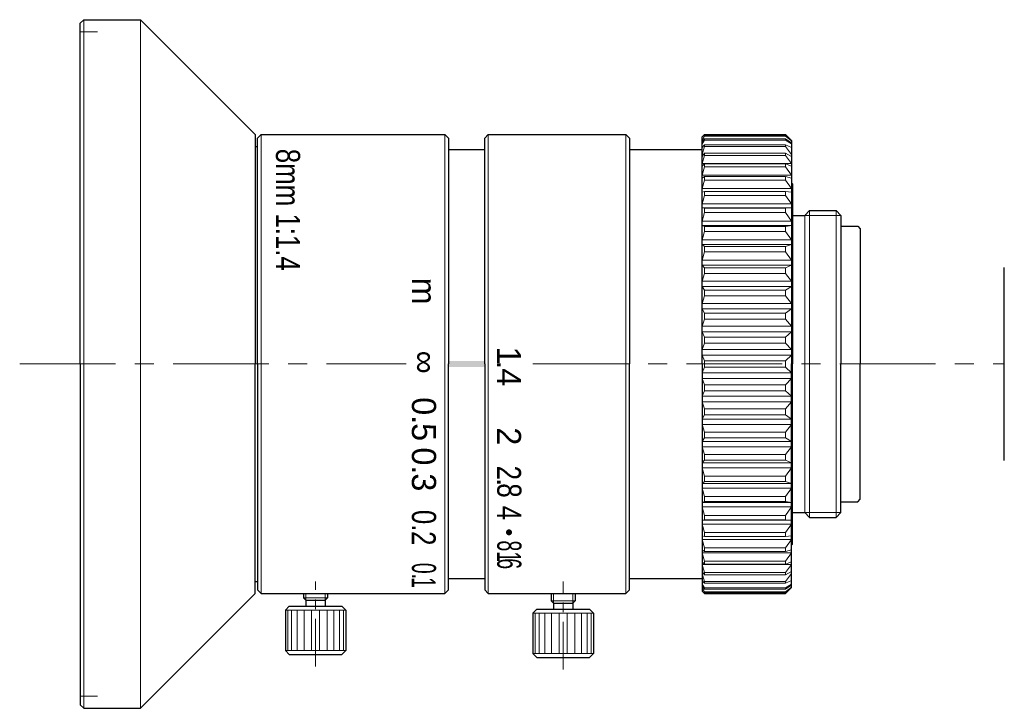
# Model space of a CAD drawing. Header units: millimetres. Extents: x 12.7 to 94.2, y 21.5 to 78.5.
import ezdxf

# ---------------------------------------------------------------- set-up
doc = ezdxf.new("R2010")
doc.units = ezdxf.units.MM
doc.header["$LTSCALE"] = 0.25
doc.linetypes.add('CENTER', pattern=[50.8, 31.75, -6.35, 6.35, -6.35])
doc.layers.add('00_補助線', color=252, linetype='Continuous', lineweight=0, plot=False)
for name, color, linetype, lineweight in [('01_外形線', 7, 'Continuous', 30), ('02_ﾈｼﾞ（断面）・遮光線仕切り', 7, 'Continuous', 20), ('03_寸法・文字', 50, 'Continuous', 20), ('03_ﾈｼﾞ・ﾛｰﾚｯﾄ・遮光線', 7, 'Continuous', 9), ('04_中心線', 1, 'CENTER', 20), ('06_面取線', 7, 'Continuous', 9), ('画層1', 7, 'Continuous', 30)]:
    doc.layers.add(name, color=color, linetype=linetype, lineweight=lineweight)
doc.styles.add('VS Standard', font='txt', dxfattribs={"height": 3})

msp = doc.modelspace()

# ---------------------------------------------------------------- hatches: boundary and pattern name
at = {"layer": '01_外形線'}
h = msp.add_hatch(color=256, dxfattribs=at)
h.dxf.hatch_style = 1
h.paths.add_polyline_path([(48.202, 50.25), (48.202, 50.3), (48.202, 50), (48.202, 49.75), (51.202, 49.75), (51.202, 50), (51.202, 50.25)])
at = {"layer": '03_寸法・文字'}
msp.add_hatch(color=256, dxfattribs=at).paths.add_polyline_path([(53.218, 35.816), (53.268, 35.821), (53.316, 35.836), (53.36, 35.86), (53.398, 35.892), (53.429, 35.931), (53.451, 35.975), (53.465, 36.024), (53.468, 36.073), (53.462, 36.123), (53.446, 36.17), (53.421, 36.213), (53.387, 36.25), (53.347, 36.28), (53.302, 36.302), (53.254, 36.314), (53.218, 36.316), (53.169, 36.311), (53.121, 36.296), (53.077, 36.272), (53.039, 36.24), (53.008, 36.201), (52.985, 36.157), (52.972, 36.109), (52.968, 36.059), (52.975, 36.009), (52.991, 35.962), (53.016, 35.919), (53.05, 35.882), (53.09, 35.852), (53.135, 35.831), (53.183, 35.819)])

# ---------------------------------------------------------------- linework, layer by layer
at = {"layer": '00_補助線'}
for p, q in [((17.702, 77.5), (19.158, 77.5)), ((17.702, 22.5), (19.158, 22.5))]:
    msp.add_line(p, q, dxfattribs=at)
at = {"layer": '01_外形線'}
for p, q in [((17.702, 78.2), (18.002, 78.5)), ((18.002, 78.5), (22.702, 78.5)), ((22.702, 78.5), (32.202, 69)), ((17.702, 50), (17.702, 78.2)), ((32.202, 69), (32.202, 50)), ((32.402, 68.7), (32.702, 69)), ((32.402, 50), (32.402, 68.7)), ((32.702, 69), (47.902, 69)), ((47.902, 69), (48.202, 68.7)), ((48.202, 68.7), (48.202, 50)), ((51.202, 68.7), (51.502, 69)), ((51.202, 50), (51.202, 68.7)), ((51.502, 69), (62.902, 69)), ((62.902, 69), (63.202, 68.7)), ((63.202, 68.7), (63.202, 50)), ((69.202, 68.8), (69.402, 69)), ((69.202, 50), (69.202, 68.8)), ((69.402, 69), (76.102, 69)), ((76.102, 69), (76.602, 68.5)), ((76.602, 68.5), (76.602, 50)), ((32.202, 68), (32.402, 68)), ((63.202, 67.75), (69.202, 67.75)), ((76.602, 65), (76.702, 64.9)), ((76.702, 64.9), (76.702, 50)), ((76.702, 62.303), (77.702, 62.303)), ((77.702, 62.303), (78.099, 62.7)), ((78.099, 62.7), (80.305, 62.7)), ((80.305, 62.7), (80.702, 62.303)), ((80.702, 62.303), (80.702, 50)), ((80.702, 61.4), (82.098, 61.4)), ((82.098, 61.4), (82.298, 61.2)), ((82.298, 61.2), (82.298, 50)), ((94.228, 42), (94.228, 58)), ((17.702, 50), (17.702, 21.8)), ((32.202, 31), (32.202, 50)), ((32.402, 50), (32.402, 31.3)), ((48.202, 31.3), (48.202, 50)), ((51.202, 50), (51.202, 31.3)), ((63.202, 31.3), (63.202, 50)), ((69.202, 50), (69.202, 31.2)), ((76.602, 31.5), (76.602, 50)), ((76.702, 35.1), (76.702, 50)), ((80.702, 37.697), (80.702, 50)), ((82.298, 38.8), (82.298, 50)), ((80.702, 38.6), (82.098, 38.6)), ((82.098, 38.6), (82.298, 38.8)), ((76.702, 37.697), (77.702, 37.697)), ((77.702, 37.697), (78.099, 37.3)), ((80.305, 37.3), (80.702, 37.697)), ((78.099, 37.3), (80.305, 37.3)), ((76.602, 35), (76.702, 35.1)), ((32.202, 32), (32.402, 32)), ((63.202, 32.25), (69.202, 32.25)), ((22.702, 21.5), (32.202, 31)), ((32.402, 31.3), (32.702, 31)), ((32.702, 31), (47.902, 31)), ((36.202, 31), (36.202, 30.65)), ((38.202, 31), (38.202, 30.65)), ((47.902, 31), (48.202, 31.3)), ((51.202, 31.3), (51.502, 31)), ((51.502, 31), (62.902, 31)), ((56.702, 31), (56.702, 30.4)), ((58.702, 31), (58.702, 30.4)), ((62.902, 31), (63.202, 31.3)), ((69.202, 31.2), (69.402, 31)), ((69.402, 31), (76.102, 31)), ((76.102, 31), (76.602, 31.5)), ((36.402, 30.45), (36.202, 30.65)), ((36.402, 30.45), (36.402, 29.95)), ((36.402, 30.45), (38.002, 30.45)), ((38.202, 30.65), (38.002, 30.45)), ((38.002, 30.45), (38.002, 29.95)), ((56.902, 30.2), (56.702, 30.4)), ((56.902, 30.2), (56.902, 29.7)), ((56.902, 30.2), (58.502, 30.2)), ((58.702, 30.4), (58.502, 30.2)), ((58.502, 30.2), (58.502, 29.7)), ((35.027, 29.95), (34.702, 29.625)), ((34.702, 29.625), (34.702, 26.275)), ((35.027, 29.95), (39.377, 29.95)), ((39.377, 29.95), (39.702, 29.625)), ((39.702, 29.625), (39.702, 26.275)), ((55.527, 29.7), (55.202, 29.375)), ((55.202, 29.375), (55.202, 26.025)), ((55.527, 29.7), (59.877, 29.7)), ((59.877, 29.7), (60.202, 29.375)), ((60.202, 29.375), (60.202, 26.025)), ((35.027, 25.95), (34.702, 26.275)), ((39.377, 25.95), (39.702, 26.275)), ((35.027, 25.95), (39.377, 25.95)), ((55.527, 25.7), (55.202, 26.025)), ((55.527, 25.7), (59.877, 25.7)), ((59.877, 25.7), (60.202, 26.025)), ((17.702, 21.8), (18.002, 21.5)), ((18.002, 21.5), (22.702, 21.5))]:
    msp.add_line(p, q, dxfattribs=at)
at = {"layer": '02_ﾈｼﾞ（断面）・遮光線仕切り'}
for p, q in [((77.702, 62.303), (77.702, 50)), ((77.702, 62.303), (80.702, 62.303)), ((77.702, 37.697), (77.702, 50)), ((77.702, 37.697), (80.702, 37.697)), ((36.402, 31), (36.402, 30.45)), ((38.002, 31), (38.002, 30.45)), ((56.902, 31), (56.902, 30.2)), ((58.502, 31), (58.502, 30.2))]:
    msp.add_line(p, q, dxfattribs=at)
at = {"layer": '03_ﾈｼﾞ・ﾛｰﾚｯﾄ・遮光線'}
for p, q in [((69.202, 68.485), (69.402, 68.92)), ((69.402, 68.868), (69.202, 68.461)), ((69.202, 68.345), (69.402, 68.635)), ((69.202, 68.234), (69.402, 68.531)), ((76.102, 68.92), (69.402, 68.92)), ((69.402, 68.92), (69.402, 68.868)), ((69.402, 68.868), (76.102, 68.868)), ((76.102, 68.635), (69.402, 68.635)), ((69.402, 68.635), (69.402, 68.531)), ((69.402, 68.531), (76.102, 68.531)), ((76.102, 68.92), (76.102, 68.868)), ((76.102, 68.92), (76.602, 68.485)), ((76.602, 68.461), (76.102, 68.868)), ((76.102, 68.635), (76.102, 68.531)), ((76.602, 68.307), (76.102, 68.635)), ((76.602, 68.234), (76.102, 68.531)), ((69.402, 68.145), (69.202, 67.928)), ((69.202, 67.353), (69.402, 67.992)), ((76.102, 68.145), (69.402, 68.145)), ((69.402, 68.145), (69.402, 67.992)), ((69.402, 67.992), (76.102, 67.992)), ((76.102, 68.145), (76.102, 67.992)), ((76.602, 67.928), (76.102, 68.145)), ((76.602, 67.353), (76.102, 67.992)), ((69.402, 67.457), (69.202, 67.187)), ((69.202, 67.353), (69.325, 67.353)), ((69.202, 66.588), (69.402, 67.255)), ((76.102, 67.457), (69.402, 67.457)), ((69.402, 67.457), (69.402, 67.255)), ((69.402, 67.255), (76.102, 67.255)), ((76.102, 67.457), (76.102, 67.255)), ((76.102, 67.457), (76.602, 67.187)), ((76.602, 66.588), (76.102, 67.255)), ((69.202, 66.588), (76.602, 66.588)), ((69.402, 66.578), (69.202, 66.377)), ((69.202, 65.641), (69.402, 66.329)), ((76.102, 66.578), (69.402, 66.578)), ((69.402, 66.578), (69.402, 66.329)), ((69.402, 66.329), (76.102, 66.329)), ((76.102, 66.329), (69.402, 66.329)), ((76.102, 66.578), (76.102, 66.329)), ((76.102, 66.578), (76.602, 66.377)), ((76.602, 65.641), (76.102, 66.329)), ((69.202, 65.641), (76.602, 65.641)), ((69.402, 65.516), (69.202, 65.387)), ((69.202, 64.522), (69.402, 65.224)), ((69.402, 65.516), (76.102, 65.516)), ((69.402, 65.516), (69.402, 65.224)), ((69.402, 65.224), (76.102, 65.224)), ((76.102, 65.224), (69.402, 65.224)), ((76.102, 65.516), (76.102, 65.224)), ((76.102, 65.516), (76.602, 65.387)), ((76.602, 64.522), (76.102, 65.224)), ((69.202, 64.522), (76.602, 64.522)), ((69.402, 64.285), (69.202, 64.23)), ((69.202, 63.245), (69.402, 63.952)), ((76.102, 64.285), (69.402, 64.285)), ((69.402, 64.285), (69.402, 63.952)), ((69.402, 63.952), (76.102, 63.952)), ((76.102, 64.285), (76.102, 63.952)), ((76.102, 64.285), (76.602, 64.23)), ((76.602, 63.245), (76.102, 63.952)), ((76.602, 63.245), (69.202, 63.245)), ((69.202, 62.916), (76.602, 62.916)), ((76.102, 62.897), (69.402, 62.897)), ((69.402, 62.897), (69.402, 62.527)), ((76.102, 62.897), (76.602, 62.916)), ((76.102, 62.897), (76.102, 62.527)), ((69.202, 61.822), (69.402, 62.527)), ((69.402, 62.527), (76.102, 62.527)), ((76.602, 61.822), (76.102, 62.527)), ((76.602, 61.822), (69.202, 61.822)), ((69.202, 61.461), (76.602, 61.461)), ((69.402, 61.368), (69.202, 61.461)), ((76.102, 61.368), (69.402, 61.368)), ((69.402, 61.368), (69.402, 60.965)), ((76.102, 61.368), (76.602, 61.461)), ((76.102, 61.368), (76.102, 60.965)), ((69.202, 60.27), (69.402, 60.965)), ((69.402, 60.965), (76.102, 60.965)), ((76.602, 60.27), (76.102, 60.965)), ((69.202, 60.27), (76.602, 60.27)), ((69.202, 59.88), (76.602, 59.88)), ((69.402, 59.715), (69.202, 59.88)), ((76.102, 59.715), (69.402, 59.715)), ((69.402, 59.715), (69.402, 59.284)), ((76.102, 59.715), (76.602, 59.88)), ((76.102, 59.715), (76.102, 59.284)), ((69.202, 58.605), (69.402, 59.284)), ((69.402, 59.284), (76.102, 59.284)), ((76.602, 58.605), (76.102, 59.284)), ((69.402, 58.605), (69.202, 58.605)), ((69.202, 58.191), (76.602, 58.191)), ((69.402, 57.955), (69.202, 58.191)), ((69.402, 58.605), (76.602, 58.605)), ((76.102, 57.955), (69.402, 57.955)), ((69.402, 57.955), (69.402, 57.5)), ((76.102, 57.955), (76.602, 58.191)), ((76.102, 57.955), (76.102, 57.5)), ((69.202, 56.846), (69.402, 57.5)), ((69.402, 57.5), (76.102, 57.5)), ((76.602, 56.846), (76.102, 57.5)), ((76.602, 56.846), (69.202, 56.846)), ((69.202, 56.412), (76.602, 56.412)), ((69.402, 56.108), (69.202, 56.412)), ((76.102, 56.108), (76.602, 56.412)), ((69.202, 55.012), (69.402, 55.634)), ((76.102, 56.108), (69.402, 56.108)), ((69.402, 56.108), (69.402, 55.634)), ((69.402, 55.634), (76.102, 55.634)), ((76.102, 56.108), (76.102, 55.634)), ((76.602, 55.012), (76.102, 55.634)), ((69.202, 55.012), (76.602, 55.012)), ((69.202, 54.563), (76.602, 54.563)), ((69.402, 54.194), (69.202, 54.563)), ((76.102, 54.194), (69.402, 54.194)), ((69.402, 54.194), (69.402, 53.706)), ((76.102, 54.194), (76.602, 54.563)), ((76.102, 54.194), (76.102, 53.706)), ((69.202, 53.124), (69.402, 53.706)), ((69.202, 53.124), (76.602, 53.124)), ((69.402, 53.706), (76.102, 53.706)), ((76.602, 53.124), (76.102, 53.706)), ((69.202, 52.664), (76.602, 52.664)), ((69.402, 52.234), (69.202, 52.664)), ((69.402, 52.234), (76.102, 52.234)), ((69.402, 52.234), (69.402, 51.738)), ((76.102, 52.234), (76.602, 52.664)), ((76.102, 52.234), (76.102, 51.738)), ((69.202, 51.2), (69.402, 51.738)), ((69.402, 51.738), (76.102, 51.738)), ((76.602, 51.2), (76.102, 51.738)), ((69.202, 51.2), (76.602, 51.2)), ((69.202, 50.736), (76.602, 50.736)), ((69.402, 50.249), (69.202, 50.736)), ((69.202, 50.736), (69.402, 50.249)), ((69.202, 50.736), (69.402, 50.736)), ((76.602, 50.736), (69.402, 50.736)), ((76.102, 50.249), (76.602, 50.736)), ((76.102, 50.249), (76.602, 50.736)), ((69.402, 49.751), (69.202, 49.264)), ((69.202, 49.264), (69.402, 49.751)), ((69.402, 50.249), (76.102, 50.249)), ((69.402, 50.249), (69.402, 50)), ((76.102, 50.249), (69.402, 50.249)), ((69.402, 50.249), (69.402, 50)), ((69.402, 49.751), (69.402, 50)), ((69.402, 49.751), (69.402, 50)), ((69.402, 49.751), (76.102, 49.751)), ((76.102, 49.751), (69.402, 49.751)), ((76.102, 50.249), (76.102, 50)), ((76.102, 50.249), (76.102, 50)), ((76.102, 49.751), (76.102, 50)), ((76.102, 49.751), (76.102, 50)), ((76.102, 49.751), (76.602, 49.264)), ((76.102, 49.751), (76.602, 49.264)), ((69.202, 49.264), (76.602, 49.264)), ((69.202, 49.264), (69.402, 49.264)), ((76.602, 49.264), (69.402, 49.264)), ((69.202, 48.8), (76.602, 48.8)), ((69.202, 48.8), (69.402, 48.262)), ((69.402, 48.262), (76.102, 48.262)), ((69.402, 47.766), (69.402, 48.262)), ((76.602, 48.8), (76.102, 48.262)), ((76.102, 47.766), (76.102, 48.262)), ((69.402, 47.766), (69.202, 47.336)), ((69.202, 47.336), (76.602, 47.336)), ((69.402, 47.766), (76.102, 47.766)), ((76.102, 47.766), (76.602, 47.336)), ((69.202, 46.876), (76.602, 46.876)), ((69.202, 46.876), (69.402, 46.294)), ((76.602, 46.876), (76.102, 46.294)), ((69.402, 45.806), (69.202, 45.437)), ((69.402, 46.294), (76.102, 46.294)), ((69.402, 45.806), (69.402, 46.294)), ((76.102, 45.806), (69.402, 45.806)), ((76.102, 45.806), (76.102, 46.294)), ((76.102, 45.806), (76.602, 45.437)), ((69.202, 45.437), (76.602, 45.437)), ((69.202, 44.988), (76.602, 44.988)), ((69.202, 44.988), (69.402, 44.366)), ((76.602, 44.988), (76.102, 44.366)), ((69.402, 44.366), (76.102, 44.366)), ((69.402, 43.892), (69.402, 44.366)), ((76.102, 43.892), (76.102, 44.366)), ((69.402, 43.892), (69.202, 43.588)), ((69.202, 43.588), (76.602, 43.588)), ((76.102, 43.892), (69.402, 43.892)), ((76.102, 43.892), (76.602, 43.588)), ((76.602, 43.154), (69.202, 43.154)), ((69.202, 43.154), (69.402, 42.5)), ((69.402, 42.5), (76.102, 42.5)), ((69.402, 42.045), (69.402, 42.5)), ((76.602, 43.154), (76.102, 42.5)), ((76.102, 42.045), (76.102, 42.5)), ((69.402, 42.045), (69.202, 41.809)), ((69.202, 41.809), (76.602, 41.809)), ((76.102, 42.045), (69.402, 42.045)), ((76.102, 42.045), (76.602, 41.809)), ((69.202, 41.395), (69.402, 40.716)), ((69.402, 41.395), (69.202, 41.395)), ((69.402, 41.395), (76.602, 41.395)), ((76.602, 41.395), (76.102, 40.716)), ((69.402, 40.285), (69.202, 40.12)), ((69.202, 40.12), (76.602, 40.12)), ((69.402, 40.716), (76.102, 40.716)), ((69.402, 40.285), (69.402, 40.716)), ((76.102, 40.285), (69.402, 40.285)), ((76.102, 40.285), (76.102, 40.716)), ((76.102, 40.285), (76.602, 40.12)), ((69.202, 39.73), (76.602, 39.73)), ((69.202, 39.73), (69.402, 39.035)), ((76.602, 39.73), (76.102, 39.035)), ((69.402, 38.632), (69.202, 38.539)), ((69.202, 38.539), (76.602, 38.539)), ((69.402, 39.035), (76.102, 39.035)), ((69.402, 38.632), (69.402, 39.035)), ((76.102, 38.632), (69.402, 38.632)), ((76.102, 38.632), (76.102, 39.035)), ((76.102, 38.632), (76.602, 38.539)), ((76.602, 38.178), (69.202, 38.178)), ((69.202, 38.178), (69.402, 37.473)), ((76.602, 38.178), (76.102, 37.473)), ((69.202, 37.084), (76.602, 37.084)), ((76.602, 36.755), (69.202, 36.755)), ((69.202, 36.755), (69.402, 36.048)), ((69.402, 37.473), (76.102, 37.473)), ((69.402, 37.103), (69.402, 37.473)), ((76.102, 37.103), (69.402, 37.103)), ((76.102, 37.103), (76.102, 37.473)), ((76.102, 37.103), (76.602, 37.084)), ((76.602, 36.755), (76.102, 36.048)), ((69.402, 36.048), (76.102, 36.048)), ((69.402, 35.715), (69.402, 36.048)), ((76.102, 35.715), (76.102, 36.048)), ((69.402, 35.715), (69.202, 35.77)), ((69.202, 35.478), (69.402, 34.776)), ((69.202, 35.478), (76.602, 35.478)), ((76.102, 35.715), (69.402, 35.715)), ((76.102, 35.715), (76.602, 35.77)), ((76.602, 35.478), (76.102, 34.776)), ((69.402, 34.484), (69.202, 34.613)), ((69.202, 34.359), (69.402, 33.671)), ((69.202, 34.359), (76.602, 34.359)), ((69.402, 34.776), (76.102, 34.776)), ((76.102, 34.776), (69.402, 34.776)), ((69.402, 34.484), (69.402, 34.776)), ((69.402, 34.484), (76.102, 34.484)), ((76.102, 34.484), (76.102, 34.776)), ((76.102, 34.484), (76.602, 34.613)), ((76.602, 34.359), (76.102, 33.671)), ((69.402, 33.422), (69.202, 33.623)), ((69.402, 33.671), (76.102, 33.671)), ((76.102, 33.671), (69.402, 33.671)), ((69.402, 33.422), (69.402, 33.671)), ((76.102, 33.422), (76.102, 33.671)), ((76.102, 33.422), (76.602, 33.623)), ((69.202, 33.412), (69.402, 32.745)), ((69.202, 33.412), (76.602, 33.412)), ((69.402, 32.543), (69.202, 32.813)), ((69.202, 32.647), (69.402, 32.008)), ((69.202, 32.647), (69.325, 32.647)), ((76.102, 33.422), (69.402, 33.422)), ((69.402, 32.745), (76.102, 32.745)), ((69.402, 32.543), (69.402, 32.745)), ((76.602, 33.412), (76.102, 32.745)), ((76.102, 32.543), (76.602, 32.813)), ((76.102, 32.543), (76.102, 32.745)), ((76.602, 32.647), (76.102, 32.008)), ((69.402, 31.855), (69.202, 32.072)), ((76.102, 32.543), (69.402, 32.543)), ((69.402, 32.008), (76.102, 32.008)), ((69.402, 31.855), (69.402, 32.008)), ((76.102, 31.855), (69.402, 31.855)), ((76.602, 32.072), (76.102, 31.855)), ((76.102, 31.855), (76.102, 32.008)), ((69.202, 31.766), (69.402, 31.469)), ((69.202, 31.655), (69.402, 31.365)), ((69.402, 31.132), (69.202, 31.539)), ((69.202, 31.515), (69.402, 31.08)), ((69.402, 31.469), (76.102, 31.469)), ((69.402, 31.365), (69.402, 31.469)), ((76.102, 31.365), (69.402, 31.365)), ((69.402, 31.132), (76.102, 31.132)), ((69.402, 31.08), (69.402, 31.132)), ((76.102, 31.08), (69.402, 31.08)), ((76.602, 31.766), (76.102, 31.469)), ((76.602, 31.693), (76.102, 31.365)), ((76.602, 31.539), (76.102, 31.132)), ((76.102, 31.08), (76.602, 31.515)), ((76.102, 31.365), (76.102, 31.469)), ((76.102, 31.08), (76.102, 31.132))]:
    msp.add_line(p, q, dxfattribs=at)
at = {"layer": '04_中心線'}
for p, q in [((12.702, 50), (44.702, 50)), ((55.202, 50), (94.228, 50))]:
    msp.add_line(p, q, dxfattribs=at)
at = {"layer": '04_中心線', "ltscale": 0.5}
for p, q in [((37.202, 24.95), (37.202, 32)), ((57.702, 24.7), (57.702, 32))]:
    msp.add_line(p, q, dxfattribs=at)
at = {"layer": '06_面取線'}
for p, q in [((18.002, 78.5), (18.002, 50)), ((32.702, 69), (32.702, 50)), ((47.902, 69), (47.902, 50)), ((51.502, 69), (51.502, 50)), ((62.902, 69), (62.902, 50)), ((78.099, 62.7), (78.099, 50)), ((80.305, 62.7), (80.305, 50)), ((18.002, 21.5), (18.002, 50)), ((32.702, 31), (32.702, 50)), ((47.902, 31), (47.902, 50)), ((51.502, 31), (51.502, 50)), ((62.902, 31), (62.902, 50)), ((78.099, 37.3), (78.099, 50)), ((80.305, 37.3), (80.305, 50)), ((36.202, 30.65), (38.202, 30.65)), ((56.702, 30.4), (58.702, 30.4)), ((34.702, 29.625), (39.702, 29.625)), ((34.892, 26.275), (34.892, 29.625)), ((35.219, 26.275), (35.219, 29.625)), ((35.68, 26.275), (35.68, 29.625)), ((36.245, 26.275), (36.245, 29.625)), ((36.876, 26.275), (36.876, 29.625)), ((37.528, 26.275), (37.528, 29.625)), ((38.159, 26.275), (38.159, 29.625)), ((38.724, 26.275), (38.724, 29.625)), ((39.185, 26.275), (39.185, 29.625)), ((39.512, 26.275), (39.512, 29.625)), ((55.202, 29.375), (60.202, 29.375)), ((55.392, 26.025), (55.392, 29.375)), ((55.719, 26.025), (55.719, 29.375)), ((56.18, 26.025), (56.18, 29.375)), ((56.745, 26.025), (56.745, 29.375)), ((57.376, 26.025), (57.376, 29.375)), ((58.028, 26.025), (58.028, 29.375)), ((58.659, 26.025), (58.659, 29.375)), ((59.224, 26.025), (59.224, 29.375)), ((59.685, 26.025), (59.685, 29.375)), ((60.012, 26.025), (60.012, 29.375)), ((34.702, 26.275), (39.702, 26.275)), ((55.202, 26.025), (60.202, 26.025))]:
    msp.add_line(p, q, dxfattribs=at)
at = {"layer": '06_面取線', "lineweight": 20}
for p in [(22.702, 78.5), (22.702, 21.5)]:
    msp.add_line(p, (22.702, 50), dxfattribs=at)
at = {"layer": '画層1'}
for p, q in [((48.202, 67.75), (51.202, 67.75)), ((48.202, 32.25), (51.202, 32.25))]:
    msp.add_line(p, q, dxfattribs=at)

# ---------------------------------------------------------------- texts
at = {"layer": '03_寸法・文字', "char_height": 2, "rotation": 270, "style": 'VS Standard'}
for s, insert, attachment_point, line_spacing_factor in [('{\\W0.8;8mm 1:1.4}', (33.894, 67.816), 7, 1.320528), ('m', (45.187, 57.148), 7, 1.320528), ('∞', (45.294, 51.102), 7, 1.320528), ('1', (52.213, 51.442), 7, 1.320528), ('.', (52.217, 50.313), 7, 1.320528), ('4', (52.217, 49.635), 7, 1.320528), ('0.', (45.149, 46.135), 8, 0.90036), ('5', (45.149, 44.36), 8, 0.90036), ('2', (52.213, 44.759), 7, 1.320528), ('0.', (45.149, 41.979), 8, 0.90036), ('3', (45.149, 40.204), 8, 0.90036), ('{\\W0.8;2}', (52.213, 41.586), 7, 1.320528), ('{\\W0.8;8}', (52.217, 40.123), 7, 1.320528), ('.', (52.217, 40.58), 7, 1.320528), ('{\\W0.8;0.}', (45.149, 37.035), 8, 0.90036), ('{\\W0.8;4}', (53.227, 37.675), 5, 0.90036), ('{\\W0.8;2}', (45.149, 35.574), 8, 0.90036), ('{\\W0.6;8}', (52.218, 35.391), 7, 1.320528), ('{\\W0.6;1}', (52.217, 34.494), 7, 1.320528), ('{\\W0.6;0.}', (45.149, 32.869), 8, 0.90036), ('{\\W0.6;6}', (52.215, 33.913), 7, 1.320528), ('{\\W0.6;1}', (45.149, 31.916), 8, 0.90036)]:
    msp.add_mtext(s, dxfattribs=dict(at, insert=insert, attachment_point=attachment_point, line_spacing_factor=line_spacing_factor))

doc.saveas('drawing.dxf')
